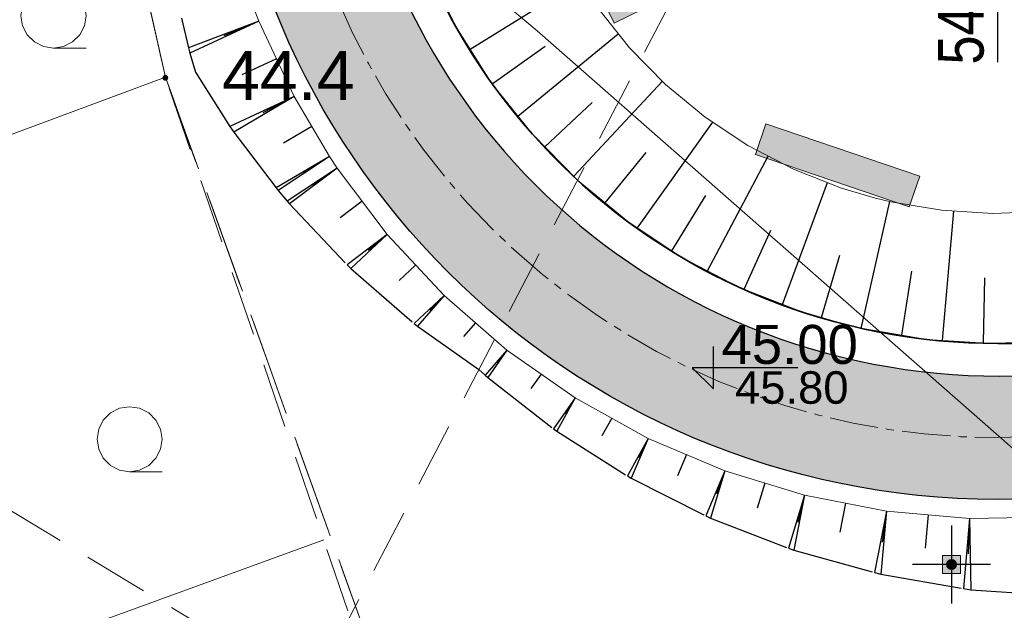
# Model space of a CAD drawing. Header units: metres. Extents: x 0 to 5465380, y 0 to 5925815.
# Tile 78 of 141: x 5463945 to 5463960, y 5925475 to 5925484. Entities that reach past the tile are written whole.
import ezdxf

# ---------------------------------------------------------------- set-up
doc = ezdxf.new("R2010")
doc.units = ezdxf.units.M
for name, pattern in [('CENTER2', [1.125, 0.75, -0.125, 0.125, -0.125]), ('HIDDEN', [0.375, 0.25, -0.125]), ('PRZER1-1', [2, 1, -1]), ('PRZER2-1', [3, 2, -1]), ('PRZER3-1', [4, 3, -1])]:
    doc.linetypes.add(name, pattern=pattern)
for name, color, linetype, lineweight in [('#DEMCAD_OPR.OŚW.ZEW_1_Nr_Pióra__3', 30, 'Continuous', 18), ('#DEMCAD_OPR.OŚW.ZEW_1_Nr_Pióra__5', 161, 'Continuous', 25), ('#DEMCAD_OPR.OŚW.ZEW_1_Nr_Pióra__6', 5, 'Continuous', 35), ('$DR - obrzeże 8x30', 34, 'Continuous', 30), ('$DR - osie ścieżek', 7, 'CENTER2', 15), ('$DR - wyp. chodnik', 44, 'Continuous', 5), ('$DR - zał. arch.', 7, 'Continuous', 13), ('$DR - zał. mapa', 250, 'Continuous', 0), ('___ławki_Nr_Pióra__141', 7, 'Continuous', 0), ('___ławki_Nr_Pióra__246', 34, 'Continuous', 211)]:
    doc.layers.add(name, color=color, linetype=linetype, lineweight=lineweight)
for name, color, linetype in [('$DR - wymiary', 7, 'Continuous'), ('AecObjExplode_rys 1_Vport_D5A', 7, 'Continuous'), ('AecObjExplode_rys 3_Vport_DDD', 7, 'Continuous'), ('AecObjExplode_rys 4_Vport_E22', 7, 'Continuous'), ('C-DROGI-KORYTARZE', 7, 'Continuous'), ('C-DROGI-SYTUACJA', 7, 'Continuous'), ('C-DROGI-SYTUACJA-ETYKIETY', 7, 'Continuous'), ('C-DZIALKI', 5, 'Continuous'), ('C-TEREN-SKARPY', 94, 'Continuous')]:
    doc.layers.add(name, color=color, linetype=linetype)
for name, color, linetype, lineweight, true_color in [('CC_Punkt wysokościowy', 7, 'Continuous', 18, 0x0a0909), ('CC_Skarpa', 7, 'PRZER2-1', 18, 0x0a0909), ('CC_Woda', 5, 'Continuous', 18, 0x0000ff), ('EGBK02', 7, 'PRZER3-1', 18, 0x008000), ('EGBU01', 7, 'PRZER1-1', 18, 0x008000), ('GSSLZD', 7, 'Continuous', 18, 0x0a0909)]:
    doc.layers.add(name, color=color, linetype=linetype, lineweight=lineweight, true_color=true_color)
doc.styles.add('Arial', font='arial.ttf')
doc.styles.add('ARIAL 2', font='ARIALN.TTF')
doc.styles.get("Standard").update_dxf_attribs({"font": 'arial.ttf'})
doc.dimstyles.new('LINIOWY', dxfattribs={"dimtxt": 0.7, "dimasz": 0.3, "dimexe": 0.3, "dimexo": 0, "dimgap": 0.2, "dimtad": 1, "dimzin": 9, "dimdsep": 46, "dimtxsty": 'ARIAL 2', "dimblk": 'OBLIQUE', "dimcen": 0, "dimdle": 0.2, "dimclrd": 7, "dimclre": 7, "dimclrt": 1, "dimadec": 0, "dimazin": 0, "dimtfac": 1, "dimtofl": 0, "dimtmove": 1, "dimatfit": 3, "dimldrblk": 'OBLIQUE', "dimfxl": 0.3, "dimfxlon": 1, "dimtolj": 1, "dimtzin": 1, "dimarcsym": 0})

# ---------------------------------------------------------------- blocks, each defined once
blk = doc.blocks.new('GSSLZD1')
at = {"color": 0}
blk.add_lwpolyline([(0.5, 0), (0.475528, -0.154508), (0.404508, -0.293893), (0.293893, -0.404508), (0.154508, -0.475528), (0, -0.5), (-0.154508, -0.475528), (-0.293893, -0.404508), (-0.404508, -0.293893), (-0.475528, -0.154508), (-0.5, 0), (-0.475528, 0.154508), (-0.404508, 0.293893), (-0.293893, 0.404508), (-0.154508, 0.475528), (0, 0.5), (0.154508, 0.475528), (0.293893, 0.404508), (0.404508, 0.293893), (0.475528, 0.154508)], close=True, dxfattribs=at)
blk.add_lwpolyline([(-0.5, 0), (-0.5, -0.5)], dxfattribs=at)
blk = doc.blocks.new('GK.6640.1913.2022 szara')
at = {"layer": 'CC_Punkt wysokościowy'}
blk.add_hatch(color=252, dxfattribs=at).paths.add_polyline_path([(5463947.144, 5925482.778, 1), (5463947.054, 5925482.778, 1)])
at = {"layer": 'CC_Skarpa', "color": 252, "ltscale": 0.5}
blk.add_lwpolyline([(5463931.689, 5925440.267), (5463940.137, 5925443.742), (5463946.948, 5925448.19), (5463951.244, 5925452.123), (5463952.609, 5925454.049), (5463953.066, 5925457.228), (5463951.756, 5925461.416), (5463950.878, 5925471.737), (5463947.1, 5925482.79), (5463946.13, 5925487.11), (5463937.87, 5925497.24), (5463908.85, 5925504.3), (5463904.233, 5925509.687)], dxfattribs=at)
at = {"layer": 'CC_Skarpa', "color": 252, "linetype": 'Continuous'}
for points in [[(5463938.661, 5925479.647), (5463947.1, 5925482.79)], [(5463941.886, 5925472.881), (5463949.534, 5925475.668)]]:
    blk.add_lwpolyline(points, dxfattribs=at)
at = {"layer": 'CC_Woda', "color": 252}
blk.add_lwpolyline([(5463986.372, 5925435.989), (5463985.794, 5925452.41), (5463985.559, 5925454.613), (5463977.836, 5925461.506), (5463965.468, 5925472.383), (5463952.819, 5925483.501), (5463936.218, 5925497.405), (5463930.014, 5925502.668), (5463934.175, 5925539.683), (5463935.653, 5925554.059), (5463935.978, 5925558.022), (5463938.527, 5925578.65), (5463941.216, 5925601.871), (5463942.578, 5925613.381), (5463943.685, 5925623.068), (5463945.16, 5925637.812), (5463935.109, 5925649.383), (5463925.974, 5925659.333), (5463923.395, 5925662.125), (5463930.465, 5925665.085), (5463934.831, 5925666.92), (5463936.587, 5925667.623)], dxfattribs=at)
at = {"layer": 'EGBK02', "color": 252, "linetype": 'PRZER3-1', "lineweight": 18, "ltscale": 0.5}
blk.add_lwpolyline([(5463856.962, 5925537.116), (5463860.732, 5925527.855), (5463899.34, 5925515.62), (5463908.85, 5925504.3), (5463937.87, 5925497.24), (5463946.13, 5925487.11), (5463947.1, 5925482.79), (5463950.95, 5925472.07), (5463950.99, 5925465.56), (5463952.34, 5925458.74), (5463949.58, 5925451.92), (5463960.738, 5925457.702), (5463976.53, 5925486.659), (5463970.344, 5925578.524), (5463983.032, 5925590.042), (5463928.32, 5925650.72), (5463927.256, 5925651.9), (5463894.766, 5925638.737), (5463911.73, 5925597.06), (5463843.77, 5925569.527)], close=True, dxfattribs=at)
blk.add_lwpolyline([(5463949.58, 5925451.92), (5463952.34, 5925458.74), (5463950.99, 5925465.56), (5463950.95, 5925472.07), (5463947.1, 5925482.79), (5463946.13, 5925487.11), (5463937.87, 5925497.24), (5463908.85, 5925504.3), (5463899.34, 5925515.62), (5463860.732, 5925527.855), (5463856.962, 5925537.116), (5463843.77, 5925569.527), (5463911.73, 5925597.06), (5463894.766, 5925638.737), (5463873.872, 5925630.272)], dxfattribs=at)
at = {"layer": 'EGBU01', "color": 252, "linetype": 'PRZER1-1', "ltscale": 0.5}
blk.add_lwpolyline([(5463856.962, 5925537.116), (5463860.732, 5925527.855), (5463899.34, 5925515.62), (5463908.85, 5925504.3), (5463937.87, 5925497.24), (5463946.13, 5925487.11), (5463947.1, 5925482.79), (5463950.95, 5925472.07), (5463950.99, 5925465.56), (5463952.34, 5925458.74), (5463949.58, 5925451.92), (5463960.738, 5925457.702), (5463976.53, 5925486.659), (5463970.344, 5925578.524), (5463983.032, 5925590.042), (5463928.32, 5925650.72), (5463927.256, 5925651.9), (5463894.766, 5925638.737), (5463911.73, 5925597.06), (5463843.77, 5925569.527)], close=True, dxfattribs=at)
blk.add_lwpolyline([(5463806.614, 5925471.382), (5463834.211, 5925487.415), (5463882.115, 5925416.963), (5463949.58, 5925451.92), (5463952.34, 5925458.74), (5463950.99, 5925465.56), (5463950.95, 5925472.07), (5463947.1, 5925482.79), (5463946.13, 5925487.11), (5463937.87, 5925497.24), (5463908.85, 5925504.3), (5463899.34, 5925515.62), (5463860.732, 5925527.855)], dxfattribs=at)
at = {"layer": 'GSSLZD', "color": 252, "linetype": 'PRZER2-1', "ltscale": 0.5}
blk.add_lwpolyline([(5463954.93, 5925484.06), (5463949.334, 5925473.336), (5463912.765, 5925495.401), (5463917.276, 5925505.767), (5463937.87, 5925497.24), (5463954.93, 5925484.06)], dxfattribs=at)
at = {"layer": 'GSSLZD', "color": 252, "linetype": 'Continuous', "lineweight": 18, "rotation": 90}
for p in [(5463945.379, 5925483.734, 10.06), (5463946.549, 5925477.217, 10.06)]:
    blk.add_blockref('GSSLZD1', p, dxfattribs=at)
at = {"layer": 'CC_Punkt wysokościowy', "color": 252, "lineweight": 0, "style": 'Arial'}
blk.add_text('44.4', height=0.75, dxfattribs=at).set_placement((5463947.97, 5925482.439))
blk = doc.blocks.new('świetlica_bezrzecze_PB_PZT oczyszczony')
at = {"layer": '#DEMCAD_OPR.OŚW.ZEW_1_Nr_Pióra__3', "linetype": 'Continuous'}
blk.add_hatch(color=256, dxfattribs=at).paths.add_polyline_path([(5463959.262, 5925475.29, 1), (5463959.117, 5925475.29, 1)], flags=0)
at = {"layer": '#DEMCAD_OPR.OŚW.ZEW_1_Nr_Pióra__6', "linetype": 'Continuous'}
blk.add_hatch(color=256, dxfattribs=at).paths.add_polyline_path([(5463959.329, 5925475.43), (5463959.049, 5925475.43), (5463959.049, 5925475.15), (5463959.329, 5925475.15)], flags=0)
at = {"layer": '___ławki_Nr_Pióra__246', "linetype": 'Continuous'}
for points in [[(5463953.346, 5925486.083), (5463952.897, 5925485.862), (5463954.002, 5925483.619), (5463954.45, 5925483.84)], [(5463956.334, 5925482.071), (5463956.173, 5925481.598), (5463958.539, 5925480.792), (5463958.7, 5925481.266)]]:
    blk.add_hatch(color=256, dxfattribs=at).paths.add_polyline_path(points, flags=0)
at = {"layer": '#DEMCAD_OPR.OŚW.ZEW_1_Nr_Pióra__3', "linetype": 'Continuous', "flags": 128}
blk.add_lwpolyline([(5463959.049, 5925475.43), (5463959.329, 5925475.43), (5463959.329, 5925475.15), (5463959.049, 5925475.15)], close=True, dxfattribs=at)
at = {"layer": '#DEMCAD_OPR.OŚW.ZEW_1_Nr_Pióra__5', "linetype": 'Continuous', "flags": 128}
for points in [[(5463959.189, 5925475.89), (5463959.189, 5925474.69)], [(5463959.789, 5925475.29), (5463958.589, 5925475.29)]]:
    blk.add_lwpolyline(points, dxfattribs=at)
at = {"layer": '#DEMCAD_OPR.OŚW.ZEW_1_Nr_Pióra__6', "linetype": 'Continuous'}
blk.add_circle((5463959.189, 5925475.29), 0.0725, dxfattribs=at)
at = {"layer": '___ławki_Nr_Pióra__141', "linetype": 'Continuous', "flags": 128}
for points in [[(5463953.346, 5925486.083), (5463952.897, 5925485.862), (5463954.002, 5925483.619), (5463954.45, 5925483.84)], [(5463956.334, 5925482.071), (5463956.173, 5925481.598), (5463958.539, 5925480.792), (5463958.7, 5925481.266)]]:
    blk.add_lwpolyline(points, close=True, dxfattribs=at)
blk = doc.blocks.new('kota')
at = {"color": 0, "linetype": 'ByBlock', "lineweight": -2}
for p, q in [((0, 0), (0, 1)), ((2, 0.5), (-0.5, 0.5)), ((-0.5, 0.5), (0, 0))]:
    blk.add_line(p, q, dxfattribs=at)
blk = doc.blocks.new('_OBLIQUE')
at = {"color": 0, "linetype": 'ByBlock'}
blk.add_line((-0.5, -0.5), (0.5, 0.5), dxfattribs=at)
blk = doc.blocks.new('*D88')
at = {"layer": '$DR - wymiary', "color": 7, "lineweight": -2, "transparency": 16777216}
for p, q in [((5463952.807, 5925495.366), (5463953.021, 5925495.579)), ((5463952.667, 5925495.509), (5463967.138, 5925480.989)), ((5463966.981, 5925481.115), (5463967.209, 5925481.342))]:
    blk.add_line(p, q, dxfattribs=at)
at = {"layer": 'Defpoints', "color": 0, "transparency": 16777216}
for p in [(5463952.807, 5925495.366), (5463966.981, 5925481.115), (5463966.997, 5925481.131)]:
    blk.add_point(p, dxfattribs=at)
at = {"layer": '$DR - wymiary', "color": 7, "lineweight": -2, "transparency": 16777216, "xscale": 0.3, "yscale": 0.3, "zscale": 0.3}
for p, rotation in [((5463952.808, 5925495.368), 134.9018595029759), ((5463966.997, 5925481.131), 314.9018595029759)]:
    blk.add_blockref('_OBLIQUE', p, dxfattribs=dict(at, rotation=rotation))
at = {"layer": '$DR - wymiary', "color": 1, "transparency": 16777216, "insert": (5463960.297, 5925488.643), "char_height": 0.7, "attachment_point": 5, "rotation": 314.9019, "style": 'ARIAL 2'}
blk.add_mtext('\\A1;20.1', dxfattribs=at)
blk = doc.blocks.new('*D131')
at = {"layer": '$DR - wymiary', "color": 7, "lineweight": -2, "transparency": 16777216}
blk.add_line((5463959.894, 5925488.241), (5463954.256, 5925488.241), dxfattribs=at)
at = {"layer": 'Defpoints', "color": 0, "transparency": 16777216}
for p in [(5463958.621, 5925488.241), (5463959.894, 5925488.241), (0, 0)]:
    blk.add_point(p, dxfattribs=at)
at = {"layer": '$DR - wymiary', "color": 1, "transparency": 16777216, "insert": (5463956.339, 5925488.798), "char_height": 0.7, "attachment_point": 5, "style": 'ARIAL 2'}
blk.add_mtext('\\A1;5925488.24', dxfattribs=at)
blk = doc.blocks.new('*D132')
at = {"layer": '$DR - wymiary', "color": 7, "lineweight": -2, "transparency": 16777216}
blk.add_line((5463959.894, 5925488.241), (5463959.894, 5925483.017), dxfattribs=at)
at = {"layer": 'Defpoints', "color": 0, "transparency": 16777216}
for p in [(5463959.894, 5925488.241), (5463959.894, 5925487.385), (0, 0)]:
    blk.add_point(p, dxfattribs=at)
at = {"layer": '$DR - wymiary', "color": 1, "transparency": 16777216, "insert": (5463959.337, 5925485.101), "char_height": 0.7, "attachment_point": 5, "rotation": 90, "style": 'ARIAL 2'}
blk.add_mtext('\\A1;5463959.89', dxfattribs=at)
blk = doc.blocks.new('*D133')
at = {"layer": '$DR - wymiary', "color": 7, "lineweight": -2, "transparency": 16777216}
for p, q in [((5463958.17, 5925515.873), (5463958.986, 5925515.873)), ((5463958.986, 5925515.873), (5463959.586, 5925514.871)), ((5463959.586, 5925514.871), (5463964.552, 5925514.871))]:
    blk.add_line(p, q, dxfattribs=at)
at = {"layer": 'Defpoints', "color": 0, "transparency": 16777216}
for p in [(5463958.17, 5925515.873), (5463960.186, 5925514.871), (0, 0)]:
    blk.add_point(p, dxfattribs=at)
at = {"layer": '$DR - wymiary', "color": 1, "transparency": 16777216, "insert": (5463962.469, 5925515.428), "char_height": 0.7, "attachment_point": 5, "style": 'ARIAL 2'}
blk.add_mtext('\\A1;5925515.87', dxfattribs=at)
blk = doc.blocks.new('*D134')
at = {"layer": '$DR - wymiary', "color": 7, "lineweight": -2, "transparency": 16777216}
for p, q in [((5463958.17, 5925515.873), (5463958.17, 5925515.181)), ((5463958.17, 5925515.181), (5463956.957, 5925514.581)), ((5463956.957, 5925514.581), (5463956.957, 5925509.614))]:
    blk.add_line(p, q, dxfattribs=at)
at = {"layer": 'Defpoints', "color": 0, "transparency": 16777216}
for p in [(5463958.17, 5925515.873), (5463956.957, 5925513.981), (0, 0)]:
    blk.add_point(p, dxfattribs=at)
at = {"layer": '$DR - wymiary', "color": 1, "transparency": 16777216, "insert": (5463956.399, 5925511.698), "char_height": 0.7, "attachment_point": 5, "rotation": 90, "style": 'ARIAL 2'}
blk.add_mtext('\\A1;5463958.17', dxfattribs=at)
blk = doc.blocks.new('*D135')
at = {"layer": '$DR - wymiary', "color": 7, "lineweight": -2, "transparency": 16777216}
for p, q in [((5463954.935, 5925543.267), (5463950.079, 5925543.267)), ((5463955.535, 5925542.11), (5463954.935, 5925543.267)), ((5463956.528, 5925542.11), (5463955.535, 5925542.11))]:
    blk.add_line(p, q, dxfattribs=at)
at = {"layer": 'Defpoints', "color": 0, "transparency": 16777216}
for p in [(5463954.335, 5925543.267), (5463956.528, 5925542.11), (0, 0)]:
    blk.add_point(p, dxfattribs=at)
at = {"layer": '$DR - wymiary', "color": 1, "transparency": 16777216, "insert": (5463952.107, 5925543.825), "char_height": 0.7, "attachment_point": 5, "style": 'ARIAL 2'}
blk.add_mtext('\\A1;5925542.11', dxfattribs=at)
blk = doc.blocks.new('*D136')
at = {"layer": '$DR - wymiary', "color": 7, "lineweight": -2, "transparency": 16777216}
blk.add_line((5463956.528, 5925542.11), (5463956.528, 5925536.093), dxfattribs=at)
at = {"layer": 'Defpoints', "color": 0, "transparency": 16777216}
for p in [(5463956.528, 5925542.11), (5463956.528, 5925540.459), (0, 0)]:
    blk.add_point(p, dxfattribs=at)
at = {"layer": '$DR - wymiary', "color": 1, "transparency": 16777216, "insert": (5463955.971, 5925538.176), "char_height": 0.7, "attachment_point": 5, "rotation": 90, "style": 'ARIAL 2'}
blk.add_mtext('\\A1;5463956.53', dxfattribs=at)
blk = doc.blocks.new('*D137')
at = {"layer": '$DR - wymiary', "color": 7, "lineweight": -2, "transparency": 16777216}
blk.add_line((5463958.724, 5925585.382), (5463964.93, 5925585.382), dxfattribs=at)
at = {"layer": 'Defpoints', "color": 0, "transparency": 16777216}
for p in [(5463958.724, 5925585.382), (5463960.561, 5925585.382), (0, 0)]:
    blk.add_point(p, dxfattribs=at)
at = {"layer": '$DR - wymiary', "color": 1, "transparency": 16777216, "insert": (5463962.845, 5925585.94), "char_height": 0.7, "attachment_point": 5, "style": 'ARIAL 2'}
blk.add_mtext('\\A1;5925585.38', dxfattribs=at)
blk = doc.blocks.new('*D138')
at = {"layer": '$DR - wymiary', "color": 7, "lineweight": -2, "transparency": 16777216}
blk.add_line((5463958.724, 5925585.382), (5463958.724, 5925592.131), dxfattribs=at)
at = {"layer": 'Defpoints', "color": 0, "transparency": 16777216}
for p in [(5463958.724, 5925587.769), (5463958.724, 5925585.382), (0, 0)]:
    blk.add_point(p, dxfattribs=at)
at = {"layer": '$DR - wymiary', "color": 1, "transparency": 16777216, "insert": (5463958.166, 5925590.05), "char_height": 0.7, "attachment_point": 5, "rotation": 90, "style": 'ARIAL 2'}
blk.add_mtext('\\A1;5463958.72', dxfattribs=at)
blk = doc.blocks.new('AecObjExplode_rys 1_Vport_D5A')
at = {"layer": 'C-DROGI-KORYTARZE', "color": 92, "linetype": 'Continuous', "lineweight": 9}
for p, q in [((5463951.58, 5925483.541), (5463951.135, 5925484.436)), ((5463954.237, 5925483.24), (5463953.746, 5925483.859)), ((5463952.117, 5925482.698), (5463951.58, 5925483.541)), ((5463954.791, 5925482.676), (5463954.237, 5925483.24)), ((5463952.739, 5925481.915), (5463952.117, 5925482.698)), ((5463955.4, 5925482.173), (5463954.791, 5925482.676)), ((5463956.059, 5925481.737), (5463955.4, 5925482.173)), ((5463953.439, 5925481.202), (5463952.739, 5925481.915)), ((5463956.76, 5925481.372), (5463956.059, 5925481.737)), ((5463957.495, 5925481.082), (5463956.76, 5925481.372)), ((5463954.21, 5925480.566), (5463953.439, 5925481.202)), ((5463958.018, 5925480.927), (5463957.495, 5925481.082)), ((5463958.256, 5925480.87), (5463958.018, 5925480.927)), ((5463959.036, 5925480.739), (5463958.256, 5925480.87)), ((5463959.825, 5925480.691), (5463959.036, 5925480.739)), ((5463960.614, 5925480.725), (5463959.825, 5925480.691)), ((5463955.043, 5925480.014), (5463954.21, 5925480.566)), ((5463955.93, 5925479.552), (5463955.043, 5925480.014)), ((5463956.86, 5925479.185), (5463955.93, 5925479.552)), ((5463957.521, 5925478.99), (5463956.86, 5925479.185)), ((5463957.823, 5925478.918), (5463957.521, 5925478.99)), ((5463958.808, 5925478.752), (5463957.823, 5925478.918)), ((5463959.806, 5925478.691), (5463958.808, 5925478.752)), ((5463960.805, 5925478.734), (5463959.806, 5925478.691))]:
    blk.add_line(p, q, dxfattribs=at)
at = {"layer": 'C-DROGI-KORYTARZE', "color": 54, "linetype": 'Continuous', "lineweight": -3}
for p, q in [((5463951.786, 5925483.218, 44.264), (5463953.484, 5925484.27, 44.224)), ((5463952.52, 5925482.19, 44.221), (5463954.065, 5925483.457, 44.181)), ((5463952.127, 5925482.686, 44.241), (5463952.94, 5925483.267, 44.221)), ((5463953.379, 5925481.263, 44.186), (5463954.743, 5925482.725, 44.146)), ((5463952.936, 5925481.715, 44.203), (5463953.665, 5925482.398, 44.183)), ((5463954.36, 5925480.467, 44.159), (5463955.519, 5925482.095, 44.119)), ((5463953.861, 5925480.854, 44.172), (5463954.493, 5925481.628, 44.152)), ((5463955.438, 5925479.808, 44.141), (5463956.371, 5925481.574, 44.101)), ((5463956.591, 5925479.292, 44.13), (5463957.282, 5925481.166, 44.09)), ((5463954.887, 5925480.118, 44.149), (5463955.411, 5925480.968, 44.129)), ((5463957.799, 5925478.923, 44.127), (5463958.238, 5925480.875, 44.087)), ((5463959.049, 5925478.738, 44.134), (5463959.226, 5925480.728, 44.094)), ((5463956.002, 5925479.524, 44.134), (5463956.41, 5925480.436, 44.114)), ((5463957.189, 5925479.088, 44.128), (5463957.472, 5925480.047, 44.108)), ((5463958.423, 5925478.817, 44.13), (5463958.577, 5925479.804, 44.11)), ((5463959.68, 5925478.699, 44.14), (5463959.703, 5925479.698, 44.12))]:
    blk.add_line(p, q, dxfattribs=at)
at = {"layer": 'C-DROGI-SYTUACJA', "color": 92, "linetype": 'Continuous', "lineweight": 9}
for p, q in [((5463948.37, 5925484.085), (5463948.536, 5925483.651)), ((5463948.536, 5925483.651), (5463949.078, 5925482.489)), ((5463949.078, 5925482.489), (5463949.623, 5925481.565)), ((5463949.623, 5925481.565), (5463949.739, 5925481.39)), ((5463949.739, 5925481.39), (5463950.51, 5925480.366)), ((5463950.51, 5925480.366), (5463951.385, 5925479.428)), ((5463951.385, 5925479.428), (5463952.352, 5925478.587)), ((5463952.352, 5925478.587), (5463953.403, 5925477.852)), ((5463953.403, 5925477.852), (5463954.524, 5925477.23)), ((5463954.524, 5925477.23), (5463955.704, 5925476.729)), ((5463955.704, 5925476.729), (5463956.93, 5925476.354)), ((5463956.93, 5925476.354), (5463958.189, 5925476.11)), ((5463958.189, 5925476.11), (5463959.466, 5925475.998)), ((5463959.466, 5925475.998), (5463960.748, 5925476.02))]:
    blk.add_line(p, q, dxfattribs=at)
at = {"layer": 'C-DZIALKI', "color": 7, "linetype": 'Continuous', "lineweight": 35}
blk.add_arc((5463959.894, 5925488.241), 9.55, 173.5624, 155.4543, dxfattribs=at)
at = {"layer": 'C-TEREN-SKARPY', "color": 92, "linetype": 'HIDDEN', "lineweight": -3, "ltscale": 5}
for p, q in [((5463947.347, 5925483.694), (5463947.454, 5925483.237)), ((5463947.454, 5925483.237), (5463947.476, 5925483.156)), ((5463947.476, 5925483.156), (5463947.565, 5925482.865)), ((5463947.565, 5925482.865), (5463948.091, 5925482.029)), ((5463948.091, 5925482.029), (5463948.151, 5925481.942)), ((5463948.151, 5925481.942), (5463948.805, 5925481.083)), ((5463948.805, 5925481.083), (5463948.836, 5925481.044)), ((5463948.836, 5925481.044), (5463948.971, 5925480.882)), ((5463948.971, 5925480.882), (5463949.009, 5925480.84)), ((5463949.009, 5925480.84), (5463949.894, 5925479.901)), ((5463949.894, 5925479.901), (5463949.952, 5925479.845)), ((5463949.952, 5925479.845), (5463950.925, 5925479)), ((5463950.925, 5925479), (5463950.977, 5925478.959)), ((5463950.977, 5925478.959), (5463951.919, 5925478.291)), ((5463951.919, 5925478.291), (5463952.016, 5925478.2)), ((5463952.016, 5925478.2), (5463952.056, 5925478.164)), ((5463952.056, 5925478.164), (5463953.07, 5925477.376)), ((5463953.07, 5925477.376), (5463953.119, 5925477.34)), ((5463953.119, 5925477.34), (5463954.204, 5925476.653)), ((5463954.204, 5925476.653), (5463954.264, 5925476.617)), ((5463954.264, 5925476.617), (5463955.411, 5925476.039)), ((5463955.411, 5925476.039), (5463955.483, 5925476.004)), ((5463955.483, 5925476.004), (5463956.682, 5925475.54)), ((5463956.682, 5925475.54), (5463956.766, 5925475.509)), ((5463956.766, 5925475.509), (5463958.005, 5925475.165)), ((5463958.005, 5925475.165), (5463958.104, 5925475.139)), ((5463958.104, 5925475.139), (5463959.372, 5925474.92)), ((5463959.372, 5925474.92), (5463959.485, 5925474.901)), ((5463959.485, 5925474.901), (5463960.769, 5925474.812))]:
    blk.add_line(p, q, dxfattribs=at)
at = {"layer": 'C-TEREN-SKARPY', "color": 92, "linetype": 'Continuous', "lineweight": -3}
for p, q in [((5463948.536, 5925483.651, 45), (5463947.454, 5925483.237, 44.421)), ((5463948.536, 5925483.651), (5463947.454, 5925483.237)), ((5463948.536, 5925483.651, 45), (5463947.476, 5925483.156, 44.415)), ((5463948.536, 5925483.651), (5463947.476, 5925483.156)), ((5463948.536, 5925483.651, 45), (5463948, 5925483.424, 44.709)), ((5463948.807, 5925483.07, 45), (5463948.277, 5925482.823, 44.708)), ((5463949.078, 5925482.489, 45), (5463948.091, 5925482.029, 44.456)), ((5463949.078, 5925482.489), (5463948.091, 5925482.029)), ((5463949.078, 5925482.489, 45), (5463948.151, 5925481.942, 44.462)), ((5463949.078, 5925482.489), (5463948.151, 5925481.942)), ((5463949.078, 5925482.489, 45), (5463948.6, 5925482.237, 44.729)), ((5463949.351, 5925482.027, 45), (5463948.914, 5925481.77, 44.747)), ((5463949.623, 5925481.565, 45), (5463948.805, 5925481.083, 44.525)), ((5463949.623, 5925481.565), (5463948.805, 5925481.083)), ((5463949.623, 5925481.565, 45), (5463948.836, 5925481.044, 44.528)), ((5463949.623, 5925481.565), (5463948.836, 5925481.044)), ((5463949.623, 5925481.565, 45), (5463949.222, 5925481.314, 44.763)), ((5463949.739, 5925481.39, 45), (5463948.971, 5925480.882, 44.54)), ((5463949.739, 5925481.39), (5463948.971, 5925480.882)), ((5463949.739, 5925481.39, 45), (5463949.009, 5925480.84, 44.543)), ((5463949.739, 5925481.39), (5463949.009, 5925480.84)), ((5463949.739, 5925481.39, 45), (5463949.364, 5925481.125, 44.771)), ((5463950.124, 5925480.878, 44.999), (5463949.788, 5925480.624, 44.788)), ((5463950.51, 5925480.366, 44.998), (5463949.894, 5925479.901, 44.612)), ((5463950.51, 5925480.366), (5463949.894, 5925479.901)), ((5463950.51, 5925480.366, 44.998), (5463949.952, 5925479.845, 44.616)), ((5463950.51, 5925480.366), (5463949.952, 5925479.845)), ((5463950.51, 5925480.366, 44.998), (5463950.217, 5925480.12, 44.806)), ((5463950.948, 5925479.897, 44.995), (5463950.693, 5925479.66, 44.821)), ((5463951.385, 5925479.428, 44.992), (5463950.925, 5925479, 44.678)), ((5463951.385, 5925479.428), (5463950.925, 5925479)), ((5463951.385, 5925479.428, 44.992), (5463950.977, 5925478.959, 44.681)), ((5463951.385, 5925479.428), (5463950.977, 5925478.959)), ((5463951.385, 5925479.428, 44.992), (5463951.168, 5925479.204, 44.835)), ((5463951.869, 5925479.008, 44.987), (5463951.685, 5925478.797, 44.847)), ((5463952.352, 5925478.587, 44.982), (5463952.016, 5925478.2, 44.726)), ((5463952.352, 5925478.587), (5463952.016, 5925478.2)), ((5463952.352, 5925478.587, 44.982), (5463952.056, 5925478.164, 44.724)), ((5463952.352, 5925478.587), (5463952.056, 5925478.164)), ((5463952.352, 5925478.587, 44.982), (5463952.194, 5925478.385, 44.854)), ((5463952.878, 5925478.219, 44.976), (5463952.72, 5925477.995, 44.839)), ((5463953.403, 5925477.852, 44.97), (5463953.07, 5925477.376, 44.679)), ((5463953.403, 5925477.852), (5463953.07, 5925477.376)), ((5463953.403, 5925477.852, 44.97), (5463953.119, 5925477.34, 44.677)), ((5463953.403, 5925477.852), (5463953.119, 5925477.34)), ((5463953.403, 5925477.852, 44.97), (5463953.249, 5925477.605, 44.824)), ((5463953.963, 5925477.541, 44.961), (5463953.813, 5925477.269, 44.806)), ((5463954.524, 5925477.23, 44.953), (5463954.204, 5925476.653, 44.623)), ((5463954.524, 5925477.23), (5463954.204, 5925476.653)), ((5463954.524, 5925477.23, 44.953), (5463954.264, 5925476.617, 44.62)), ((5463954.524, 5925477.23), (5463954.264, 5925476.617)), ((5463954.524, 5925477.23, 44.953), (5463954.379, 5925476.933, 44.787)), ((5463955.114, 5925476.98, 44.943), (5463954.976, 5925476.654, 44.766)), ((5463955.704, 5925476.729, 44.933), (5463955.411, 5925476.039, 44.558)), ((5463955.704, 5925476.729), (5463955.411, 5925476.039)), ((5463955.704, 5925476.729, 44.933), (5463955.483, 5925476.004, 44.554)), ((5463955.704, 5925476.729), (5463955.483, 5925476.004)), ((5463955.704, 5925476.729, 44.933), (5463955.576, 5925476.375, 44.745)), ((5463956.317, 5925476.542, 44.922), (5463956.2, 5925476.157, 44.72)), ((5463956.93, 5925476.354, 44.91), (5463956.682, 5925475.54, 44.484)), ((5463956.93, 5925476.354), (5463956.682, 5925475.54)), ((5463956.93, 5925476.354, 44.91), (5463956.766, 5925475.509, 44.479)), ((5463956.93, 5925476.354), (5463956.766, 5925475.509)), ((5463956.93, 5925476.354, 44.91), (5463956.827, 5925475.94, 44.696)), ((5463957.56, 5925476.232, 44.896), (5463957.473, 5925475.785, 44.668)), ((5463958.189, 5925476.11, 44.883), (5463958.005, 5925475.165, 44.402)), ((5463958.189, 5925476.11), (5463958.005, 5925475.165)), ((5463958.189, 5925476.11, 44.883), (5463958.104, 5925475.139, 44.396)), ((5463958.189, 5925476.11), (5463958.104, 5925475.139)), ((5463958.189, 5925476.11, 44.883), (5463958.122, 5925475.631, 44.641)), ((5463958.828, 5925476.054, 44.868), (5463958.783, 5925475.542, 44.611)), ((5463959.466, 5925475.998, 44.852), (5463959.372, 5925474.92, 44.311)), ((5463959.466, 5925475.998), (5463959.372, 5925474.92)), ((5463959.466, 5925475.998, 44.852), (5463959.447, 5925475.454, 44.58)), ((5463959.466, 5925475.998, 44.852), (5463959.485, 5925474.901, 44.304)), ((5463959.466, 5925475.998), (5463959.485, 5925474.901))]:
    blk.add_line(p, q, dxfattribs=at)
blk = doc.blocks.new('AecObjExplode_rys 4_Vport_E22')
at = {"layer": 'C-DROGI-KORYTARZE', "color": 92, "linetype": 'Continuous', "lineweight": 9}
for p, q in [((5463951.58, 5925483.541), (5463951.135, 5925484.436)), ((5463954.237, 5925483.24), (5463953.746, 5925483.859)), ((5463952.117, 5925482.698), (5463951.58, 5925483.541)), ((5463954.791, 5925482.676), (5463954.237, 5925483.24)), ((5463952.739, 5925481.915), (5463952.117, 5925482.698)), ((5463955.4, 5925482.173), (5463954.791, 5925482.676)), ((5463956.059, 5925481.737), (5463955.4, 5925482.173)), ((5463953.439, 5925481.202), (5463952.739, 5925481.915)), ((5463956.76, 5925481.372), (5463956.059, 5925481.737)), ((5463957.495, 5925481.082), (5463956.76, 5925481.372)), ((5463954.21, 5925480.566), (5463953.439, 5925481.202)), ((5463958.018, 5925480.927), (5463957.495, 5925481.082)), ((5463958.256, 5925480.87), (5463958.018, 5925480.927)), ((5463959.036, 5925480.739), (5463958.256, 5925480.87)), ((5463959.825, 5925480.691), (5463959.036, 5925480.739)), ((5463960.614, 5925480.725), (5463959.825, 5925480.691)), ((5463955.043, 5925480.014), (5463954.21, 5925480.566)), ((5463955.93, 5925479.552), (5463955.043, 5925480.014)), ((5463956.86, 5925479.185), (5463955.93, 5925479.552)), ((5463957.521, 5925478.99), (5463956.86, 5925479.185)), ((5463957.823, 5925478.918), (5463957.521, 5925478.99)), ((5463958.808, 5925478.752), (5463957.823, 5925478.918)), ((5463959.806, 5925478.691), (5463958.808, 5925478.752)), ((5463960.805, 5925478.734), (5463959.806, 5925478.691))]:
    blk.add_line(p, q, dxfattribs=at)
at = {"layer": 'C-DROGI-KORYTARZE', "color": 54, "linetype": 'Continuous', "lineweight": -3}
for p, q in [((5463951.786, 5925483.218, 44.264), (5463953.484, 5925484.27, 44.224)), ((5463952.52, 5925482.19, 44.221), (5463954.065, 5925483.457, 44.181)), ((5463952.127, 5925482.686, 44.241), (5463952.94, 5925483.267, 44.221)), ((5463953.379, 5925481.263, 44.186), (5463954.743, 5925482.725, 44.146)), ((5463952.936, 5925481.715, 44.203), (5463953.665, 5925482.398, 44.183)), ((5463954.36, 5925480.467, 44.159), (5463955.519, 5925482.095, 44.119)), ((5463953.861, 5925480.854, 44.172), (5463954.493, 5925481.628, 44.152)), ((5463955.438, 5925479.808, 44.141), (5463956.371, 5925481.574, 44.101)), ((5463956.591, 5925479.292, 44.13), (5463957.282, 5925481.166, 44.09)), ((5463954.887, 5925480.118, 44.149), (5463955.411, 5925480.968, 44.129)), ((5463957.799, 5925478.923, 44.127), (5463958.238, 5925480.875, 44.087)), ((5463959.049, 5925478.738, 44.134), (5463959.226, 5925480.728, 44.094)), ((5463956.002, 5925479.524, 44.134), (5463956.41, 5925480.436, 44.114)), ((5463957.189, 5925479.088, 44.128), (5463957.472, 5925480.047, 44.108)), ((5463958.423, 5925478.817, 44.13), (5463958.577, 5925479.804, 44.11)), ((5463959.68, 5925478.699, 44.14), (5463959.703, 5925479.698, 44.12))]:
    blk.add_line(p, q, dxfattribs=at)
at = {"layer": 'C-DROGI-SYTUACJA', "color": 92, "linetype": 'Continuous', "lineweight": 9}
for p, q in [((5463948.37, 5925484.085), (5463948.536, 5925483.651)), ((5463948.536, 5925483.651), (5463949.078, 5925482.489)), ((5463949.078, 5925482.489), (5463949.623, 5925481.565)), ((5463949.623, 5925481.565), (5463949.739, 5925481.39)), ((5463949.739, 5925481.39), (5463950.51, 5925480.366)), ((5463950.51, 5925480.366), (5463951.385, 5925479.428)), ((5463951.385, 5925479.428), (5463952.352, 5925478.587)), ((5463952.352, 5925478.587), (5463953.403, 5925477.852)), ((5463953.403, 5925477.852), (5463954.524, 5925477.23)), ((5463954.524, 5925477.23), (5463955.704, 5925476.729)), ((5463955.704, 5925476.729), (5463956.93, 5925476.354)), ((5463956.93, 5925476.354), (5463958.189, 5925476.11)), ((5463958.189, 5925476.11), (5463959.466, 5925475.998)), ((5463959.466, 5925475.998), (5463960.748, 5925476.02))]:
    blk.add_line(p, q, dxfattribs=at)
at = {"layer": 'C-DZIALKI', "color": 7, "linetype": 'Continuous', "lineweight": 35}
blk.add_arc((5463959.894, 5925488.241), 9.55, 173.5624, 155.4543, dxfattribs=at)
at = {"layer": 'C-TEREN-SKARPY', "color": 92, "linetype": 'HIDDEN', "lineweight": -3, "ltscale": 5}
for p, q in [((5463947.347, 5925483.694), (5463947.454, 5925483.237)), ((5463947.454, 5925483.237), (5463947.476, 5925483.156)), ((5463947.476, 5925483.156), (5463947.565, 5925482.865)), ((5463947.565, 5925482.865), (5463948.091, 5925482.029)), ((5463948.091, 5925482.029), (5463948.151, 5925481.942)), ((5463948.151, 5925481.942), (5463948.805, 5925481.083)), ((5463948.805, 5925481.083), (5463948.836, 5925481.044)), ((5463948.836, 5925481.044), (5463948.971, 5925480.882)), ((5463948.971, 5925480.882), (5463949.009, 5925480.84)), ((5463949.009, 5925480.84), (5463949.894, 5925479.901)), ((5463949.894, 5925479.901), (5463949.952, 5925479.845)), ((5463949.952, 5925479.845), (5463950.925, 5925479)), ((5463950.925, 5925479), (5463950.977, 5925478.959)), ((5463950.977, 5925478.959), (5463951.919, 5925478.291)), ((5463951.919, 5925478.291), (5463952.016, 5925478.2)), ((5463952.016, 5925478.2), (5463952.056, 5925478.164)), ((5463952.056, 5925478.164), (5463953.07, 5925477.376)), ((5463953.07, 5925477.376), (5463953.119, 5925477.34)), ((5463953.119, 5925477.34), (5463954.204, 5925476.653)), ((5463954.204, 5925476.653), (5463954.264, 5925476.617)), ((5463954.264, 5925476.617), (5463955.411, 5925476.039)), ((5463955.411, 5925476.039), (5463955.483, 5925476.004)), ((5463955.483, 5925476.004), (5463956.682, 5925475.54)), ((5463956.682, 5925475.54), (5463956.766, 5925475.509)), ((5463956.766, 5925475.509), (5463958.005, 5925475.165)), ((5463958.005, 5925475.165), (5463958.104, 5925475.139)), ((5463958.104, 5925475.139), (5463959.372, 5925474.92)), ((5463959.372, 5925474.92), (5463959.485, 5925474.901)), ((5463959.485, 5925474.901), (5463960.769, 5925474.812))]:
    blk.add_line(p, q, dxfattribs=at)
at = {"layer": 'C-TEREN-SKARPY', "color": 92, "linetype": 'Continuous', "lineweight": -3}
for p, q in [((5463948.536, 5925483.651, 45), (5463947.454, 5925483.237, 44.421)), ((5463948.536, 5925483.651), (5463947.454, 5925483.237)), ((5463948.536, 5925483.651, 45), (5463947.476, 5925483.156, 44.415)), ((5463948.536, 5925483.651), (5463947.476, 5925483.156)), ((5463948.536, 5925483.651, 45), (5463948, 5925483.424, 44.709)), ((5463948.807, 5925483.07, 45), (5463948.277, 5925482.823, 44.708)), ((5463949.078, 5925482.489, 45), (5463948.091, 5925482.029, 44.456)), ((5463949.078, 5925482.489), (5463948.091, 5925482.029)), ((5463949.078, 5925482.489, 45), (5463948.151, 5925481.942, 44.462)), ((5463949.078, 5925482.489), (5463948.151, 5925481.942)), ((5463949.078, 5925482.489, 45), (5463948.6, 5925482.237, 44.729)), ((5463949.351, 5925482.027, 45), (5463948.914, 5925481.77, 44.747)), ((5463949.623, 5925481.565, 45), (5463948.805, 5925481.083, 44.525)), ((5463949.623, 5925481.565), (5463948.805, 5925481.083)), ((5463949.623, 5925481.565, 45), (5463948.836, 5925481.044, 44.528)), ((5463949.623, 5925481.565), (5463948.836, 5925481.044)), ((5463949.623, 5925481.565, 45), (5463949.222, 5925481.314, 44.763)), ((5463949.739, 5925481.39, 45), (5463948.971, 5925480.882, 44.54)), ((5463949.739, 5925481.39), (5463948.971, 5925480.882)), ((5463949.739, 5925481.39, 45), (5463949.009, 5925480.84, 44.543)), ((5463949.739, 5925481.39), (5463949.009, 5925480.84)), ((5463949.739, 5925481.39, 45), (5463949.364, 5925481.125, 44.771)), ((5463950.124, 5925480.878, 44.999), (5463949.788, 5925480.624, 44.788)), ((5463950.51, 5925480.366, 44.998), (5463949.894, 5925479.901, 44.612)), ((5463950.51, 5925480.366), (5463949.894, 5925479.901)), ((5463950.51, 5925480.366, 44.998), (5463949.952, 5925479.845, 44.616)), ((5463950.51, 5925480.366), (5463949.952, 5925479.845)), ((5463950.51, 5925480.366, 44.998), (5463950.217, 5925480.12, 44.806)), ((5463950.948, 5925479.897, 44.995), (5463950.693, 5925479.66, 44.821)), ((5463951.385, 5925479.428, 44.992), (5463950.925, 5925479, 44.678)), ((5463951.385, 5925479.428), (5463950.925, 5925479)), ((5463951.385, 5925479.428, 44.992), (5463950.977, 5925478.959, 44.681)), ((5463951.385, 5925479.428), (5463950.977, 5925478.959)), ((5463951.385, 5925479.428, 44.992), (5463951.168, 5925479.204, 44.835)), ((5463951.869, 5925479.008, 44.987), (5463951.685, 5925478.797, 44.847)), ((5463952.352, 5925478.587, 44.982), (5463952.016, 5925478.2, 44.726)), ((5463952.352, 5925478.587), (5463952.016, 5925478.2)), ((5463952.352, 5925478.587, 44.982), (5463952.056, 5925478.164, 44.724)), ((5463952.352, 5925478.587), (5463952.056, 5925478.164)), ((5463952.352, 5925478.587, 44.982), (5463952.194, 5925478.385, 44.854)), ((5463952.878, 5925478.219, 44.976), (5463952.72, 5925477.995, 44.839)), ((5463953.403, 5925477.852, 44.97), (5463953.07, 5925477.376, 44.679)), ((5463953.403, 5925477.852), (5463953.07, 5925477.376)), ((5463953.403, 5925477.852, 44.97), (5463953.119, 5925477.34, 44.677)), ((5463953.403, 5925477.852), (5463953.119, 5925477.34)), ((5463953.403, 5925477.852, 44.97), (5463953.249, 5925477.605, 44.824)), ((5463953.963, 5925477.541, 44.961), (5463953.813, 5925477.269, 44.806)), ((5463954.524, 5925477.23, 44.953), (5463954.204, 5925476.653, 44.623)), ((5463954.524, 5925477.23), (5463954.204, 5925476.653)), ((5463954.524, 5925477.23, 44.953), (5463954.264, 5925476.617, 44.62)), ((5463954.524, 5925477.23), (5463954.264, 5925476.617)), ((5463954.524, 5925477.23, 44.953), (5463954.379, 5925476.933, 44.787)), ((5463955.114, 5925476.98, 44.943), (5463954.976, 5925476.654, 44.766)), ((5463955.704, 5925476.729, 44.933), (5463955.411, 5925476.039, 44.558)), ((5463955.704, 5925476.729), (5463955.411, 5925476.039)), ((5463955.704, 5925476.729, 44.933), (5463955.483, 5925476.004, 44.554)), ((5463955.704, 5925476.729), (5463955.483, 5925476.004)), ((5463955.704, 5925476.729, 44.933), (5463955.576, 5925476.375, 44.745)), ((5463956.317, 5925476.542, 44.922), (5463956.2, 5925476.157, 44.72)), ((5463956.93, 5925476.354, 44.91), (5463956.682, 5925475.54, 44.484)), ((5463956.93, 5925476.354), (5463956.682, 5925475.54)), ((5463956.93, 5925476.354, 44.91), (5463956.766, 5925475.509, 44.479)), ((5463956.93, 5925476.354), (5463956.766, 5925475.509)), ((5463956.93, 5925476.354, 44.91), (5463956.827, 5925475.94, 44.696)), ((5463957.56, 5925476.232, 44.896), (5463957.473, 5925475.785, 44.668)), ((5463958.189, 5925476.11, 44.883), (5463958.005, 5925475.165, 44.402)), ((5463958.189, 5925476.11), (5463958.005, 5925475.165)), ((5463958.189, 5925476.11, 44.883), (5463958.104, 5925475.139, 44.396)), ((5463958.189, 5925476.11), (5463958.104, 5925475.139)), ((5463958.189, 5925476.11, 44.883), (5463958.122, 5925475.631, 44.641)), ((5463958.828, 5925476.054, 44.868), (5463958.783, 5925475.542, 44.611)), ((5463959.466, 5925475.998, 44.852), (5463959.372, 5925474.92, 44.311)), ((5463959.466, 5925475.998), (5463959.372, 5925474.92)), ((5463959.466, 5925475.998, 44.852), (5463959.447, 5925475.454, 44.58)), ((5463959.466, 5925475.998, 44.852), (5463959.485, 5925474.901, 44.304)), ((5463959.466, 5925475.998), (5463959.485, 5925474.901))]:
    blk.add_line(p, q, dxfattribs=at)
blk = doc.blocks.new('AecObjExplode_rys 3_Vport_DDD')
at = {"layer": 'C-DROGI-KORYTARZE', "color": 92, "linetype": 'Continuous', "lineweight": 9}
for p, q in [((5463951.58, 5925483.541), (5463951.135, 5925484.436)), ((5463954.237, 5925483.24), (5463953.746, 5925483.859)), ((5463952.117, 5925482.698), (5463951.58, 5925483.541)), ((5463954.791, 5925482.676), (5463954.237, 5925483.24)), ((5463952.739, 5925481.915), (5463952.117, 5925482.698)), ((5463955.4, 5925482.173), (5463954.791, 5925482.676)), ((5463956.059, 5925481.737), (5463955.4, 5925482.173)), ((5463953.439, 5925481.202), (5463952.739, 5925481.915)), ((5463956.76, 5925481.372), (5463956.059, 5925481.737)), ((5463957.495, 5925481.082), (5463956.76, 5925481.372)), ((5463954.21, 5925480.566), (5463953.439, 5925481.202)), ((5463958.018, 5925480.927), (5463957.495, 5925481.082)), ((5463958.256, 5925480.87), (5463958.018, 5925480.927)), ((5463959.036, 5925480.739), (5463958.256, 5925480.87)), ((5463959.825, 5925480.691), (5463959.036, 5925480.739)), ((5463960.614, 5925480.725), (5463959.825, 5925480.691)), ((5463955.043, 5925480.014), (5463954.21, 5925480.566)), ((5463955.93, 5925479.552), (5463955.043, 5925480.014)), ((5463956.86, 5925479.185), (5463955.93, 5925479.552)), ((5463957.521, 5925478.99), (5463956.86, 5925479.185)), ((5463957.823, 5925478.918), (5463957.521, 5925478.99)), ((5463958.808, 5925478.752), (5463957.823, 5925478.918)), ((5463959.806, 5925478.691), (5463958.808, 5925478.752)), ((5463960.805, 5925478.734), (5463959.806, 5925478.691))]:
    blk.add_line(p, q, dxfattribs=at)
at = {"layer": 'C-DROGI-KORYTARZE', "color": 54, "linetype": 'Continuous', "lineweight": -3}
for p, q in [((5463951.786, 5925483.218, 44.264), (5463953.484, 5925484.27, 44.224)), ((5463952.52, 5925482.19, 44.221), (5463954.065, 5925483.457, 44.181)), ((5463952.127, 5925482.686, 44.241), (5463952.94, 5925483.267, 44.221)), ((5463953.379, 5925481.263, 44.186), (5463954.743, 5925482.725, 44.146)), ((5463952.936, 5925481.715, 44.203), (5463953.665, 5925482.398, 44.183)), ((5463954.36, 5925480.467, 44.159), (5463955.519, 5925482.095, 44.119)), ((5463953.861, 5925480.854, 44.172), (5463954.493, 5925481.628, 44.152)), ((5463955.438, 5925479.808, 44.141), (5463956.371, 5925481.574, 44.101)), ((5463956.591, 5925479.292, 44.13), (5463957.282, 5925481.166, 44.09)), ((5463954.887, 5925480.118, 44.149), (5463955.411, 5925480.968, 44.129)), ((5463957.799, 5925478.923, 44.127), (5463958.238, 5925480.875, 44.087)), ((5463959.049, 5925478.738, 44.134), (5463959.226, 5925480.728, 44.094)), ((5463956.002, 5925479.524, 44.134), (5463956.41, 5925480.436, 44.114)), ((5463957.189, 5925479.088, 44.128), (5463957.472, 5925480.047, 44.108)), ((5463958.423, 5925478.817, 44.13), (5463958.577, 5925479.804, 44.11)), ((5463959.68, 5925478.699, 44.14), (5463959.703, 5925479.698, 44.12))]:
    blk.add_line(p, q, dxfattribs=at)
at = {"layer": 'C-DROGI-SYTUACJA', "color": 92, "linetype": 'Continuous', "lineweight": 9}
for p, q in [((5463948.37, 5925484.085), (5463948.536, 5925483.651)), ((5463948.536, 5925483.651), (5463949.078, 5925482.489)), ((5463949.078, 5925482.489), (5463949.623, 5925481.565)), ((5463949.623, 5925481.565), (5463949.739, 5925481.39)), ((5463949.739, 5925481.39), (5463950.51, 5925480.366)), ((5463950.51, 5925480.366), (5463951.385, 5925479.428)), ((5463951.385, 5925479.428), (5463952.352, 5925478.587)), ((5463952.352, 5925478.587), (5463953.403, 5925477.852)), ((5463953.403, 5925477.852), (5463954.524, 5925477.23)), ((5463954.524, 5925477.23), (5463955.704, 5925476.729)), ((5463955.704, 5925476.729), (5463956.93, 5925476.354)), ((5463956.93, 5925476.354), (5463958.189, 5925476.11)), ((5463958.189, 5925476.11), (5463959.466, 5925475.998)), ((5463959.466, 5925475.998), (5463960.748, 5925476.02))]:
    blk.add_line(p, q, dxfattribs=at)
at = {"layer": 'C-DZIALKI', "color": 7, "linetype": 'Continuous', "lineweight": 35}
blk.add_arc((5463959.894, 5925488.241), 9.55, 173.5624, 155.4543, dxfattribs=at)
at = {"layer": 'C-TEREN-SKARPY', "color": 92, "linetype": 'HIDDEN', "lineweight": -3, "ltscale": 5}
for p, q in [((5463947.347, 5925483.694), (5463947.454, 5925483.237)), ((5463947.454, 5925483.237), (5463947.476, 5925483.156)), ((5463947.476, 5925483.156), (5463947.565, 5925482.865)), ((5463947.565, 5925482.865), (5463948.091, 5925482.029)), ((5463948.091, 5925482.029), (5463948.151, 5925481.942)), ((5463948.151, 5925481.942), (5463948.805, 5925481.083)), ((5463948.805, 5925481.083), (5463948.836, 5925481.044)), ((5463948.836, 5925481.044), (5463948.971, 5925480.882)), ((5463948.971, 5925480.882), (5463949.009, 5925480.84)), ((5463949.009, 5925480.84), (5463949.894, 5925479.901)), ((5463949.894, 5925479.901), (5463949.952, 5925479.845)), ((5463949.952, 5925479.845), (5463950.925, 5925479)), ((5463950.925, 5925479), (5463950.977, 5925478.959)), ((5463950.977, 5925478.959), (5463951.919, 5925478.291)), ((5463951.919, 5925478.291), (5463952.016, 5925478.2)), ((5463952.016, 5925478.2), (5463952.056, 5925478.164)), ((5463952.056, 5925478.164), (5463953.07, 5925477.376)), ((5463953.07, 5925477.376), (5463953.119, 5925477.34)), ((5463953.119, 5925477.34), (5463954.204, 5925476.653)), ((5463954.204, 5925476.653), (5463954.264, 5925476.617)), ((5463954.264, 5925476.617), (5463955.411, 5925476.039)), ((5463955.411, 5925476.039), (5463955.483, 5925476.004)), ((5463955.483, 5925476.004), (5463956.682, 5925475.54)), ((5463956.682, 5925475.54), (5463956.766, 5925475.509)), ((5463956.766, 5925475.509), (5463958.005, 5925475.165)), ((5463958.005, 5925475.165), (5463958.104, 5925475.139)), ((5463958.104, 5925475.139), (5463959.372, 5925474.92)), ((5463959.372, 5925474.92), (5463959.485, 5925474.901)), ((5463959.485, 5925474.901), (5463960.769, 5925474.812))]:
    blk.add_line(p, q, dxfattribs=at)
at = {"layer": 'C-TEREN-SKARPY', "color": 92, "linetype": 'Continuous', "lineweight": -3}
for p, q in [((5463948.536, 5925483.651, 45), (5463947.454, 5925483.237, 44.421)), ((5463948.536, 5925483.651, 45), (5463947.476, 5925483.156, 44.415)), ((5463948.536, 5925483.651, 45), (5463948, 5925483.424, 44.709)), ((5463948.807, 5925483.07, 45), (5463948.277, 5925482.823, 44.708)), ((5463949.078, 5925482.489, 45), (5463948.091, 5925482.029, 44.456)), ((5463949.078, 5925482.489, 45), (5463948.151, 5925481.942, 44.462)), ((5463949.078, 5925482.489, 45), (5463948.6, 5925482.237, 44.729)), ((5463949.351, 5925482.027, 45), (5463948.914, 5925481.77, 44.747))]:
    blk.add_line(p, q, dxfattribs=at)

msp = doc.modelspace()

# ---------------------------------------------------------------- hatches: boundary and pattern name
at = {"layer": '$DR - wyp. chodnik'}
h = msp.add_hatch(dxfattribs=at)
h.set_pattern_fill('AR-SAND', color=256, scale=0.01)
h.set_pattern_definition([(37.5, (500, 0), (-0.01600031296, 0.48941323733), [0, -0.38608, 0, -0.4318, 0, -0.41275]), (7.5, (500, 0), (0.44952328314, 0.71682510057), [0, -0.20828, 0, -0.34798, 0, -0.13335]), (327.5, (499.6876, 0), (0.790992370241, 0.001437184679), [0, -0.127, 0, -0.4572, 0, -0.5969]), (317.5, (499.6876, 0), (0.76355645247, 0.22292932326), [0, -0.0635, 0, -0.29972, 0, -0.3429])])
h.paths.add_polyline_path([(5463947.944, 5925488.241, 1), (5463971.844, 5925488.241, 1)])
h.paths.add_polyline_path([(5463969.944, 5925488.241, -1), (5463949.844, 5925488.241, -1)], flags=16)

# ---------------------------------------------------------------- linework, layer by layer
at = {"layer": '$DR - obrzeże 8x30'}
msp.add_circle((5463959.894, 5925488.241), 11.95, dxfattribs=at)
msp.add_arc((5463959.894, 5925488.241), 10.05, 171.0931, 157.3778, dxfattribs=at)
at = {"layer": '$DR - osie ścieżek'}
msp.add_circle((5463959.894, 5925488.241), 11, dxfattribs=at)

# ---------------------------------------------------------------- block references
at = {"layer": '$DR - zał. arch.'}
msp.add_blockref('świetlica_bezrzecze_PB_PZT oczyszczony', (0, 0), dxfattribs=at)
at = {"layer": '$DR - zał. mapa'}
msp.add_blockref('GK.6640.1913.2022 szara', (0, 0), dxfattribs=at)
at = {"layer": 'AecObjExplode_rys 1_Vport_D5A'}
msp.add_blockref('AecObjExplode_rys 1_Vport_D5A', (0, 0), dxfattribs=at)
at = {"layer": 'AecObjExplode_rys 3_Vport_DDD'}
msp.add_blockref('AecObjExplode_rys 3_Vport_DDD', (0, 0), dxfattribs=at)
at = {"layer": 'AecObjExplode_rys 4_Vport_E22'}
msp.add_blockref('AecObjExplode_rys 4_Vport_E22', (0, 0), dxfattribs=at)
at = {"layer": 'C-DROGI-SYTUACJA-ETYKIETY', "color": 7, "linetype": 'Continuous', "lineweight": -3, "xscale": 0.6500000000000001, "yscale": 0.6500000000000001, "zscale": 0.6500000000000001}
msp.add_blockref('kota', (5463955.527, 5925477.992), dxfattribs=at)

# ---------------------------------------------------------------- texts
at = {"layer": 'C-DROGI-SYTUACJA-ETYKIETY', "color": 1, "linetype": 'Continuous', "lineweight": -3, "insert": (5463955.652, 5925478.367), "char_height": 0.6, "attachment_point": 7}
msp.add_mtext('45.00', dxfattribs=at)
at = {"layer": 'C-DROGI-SYTUACJA-ETYKIETY', "color": 7, "linetype": 'Continuous', "lineweight": -3, "insert": (5463955.858, 5925478.009), "char_height": 0.5, "attachment_point": 4}
msp.add_mtext('45.80', dxfattribs=at)

# ---------------------------------------------------------------- dimensions: what is measured, and where the dimension line sits
at = {"layer": '$DR - wymiary'}
for feature_location, offset, dtype, picture, middle in [((5463958.723835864, 5925585.382389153), (0, 2.386563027), 1, '*D138', (5463958.166434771, 5925590.050091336)), ((5463958.723835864, 5925585.382389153), (1.837338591, 0), 0, '*D137', (5463962.845417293, 5925585.939790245)), ((5463956.528263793, 5925542.110286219), (-2.192780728, 1.156967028), 0, '*D135', (5463952.107345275, 5925543.824654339)), ((5463956.528263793, 5925542.110286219), (0, -1.650806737), 1, '*D136', (5463955.970862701, 5925538.176191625)), ((5463958.170207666, 5925515.87264403), (2.015391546, -1.001881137), 0, '*D133', (5463962.46888707, 5925515.428163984)), ((5463958.170207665, 5925515.87264403), (-1.21356488, -1.891758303), 1, '*D134', (5463956.399241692, 5925511.69759787)), ((5463959.894026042, 5925488.240506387), (-1.27264381, 0), 0, '*D131', (5463956.338810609, 5925488.797907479)), ((5463959.894026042, 5925488.240506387), (0, -0.855455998), 1, '*D132', (5463959.336624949, 5925485.100807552))]:
    dim = msp.add_ordinate_dim(feature_location=feature_location, offset=offset, dtype=dtype, origin=(0, 0), dimstyle='LINIOWY', override={"dimfxlon": 0}, dxfattribs=at)
    dim.commit()
    dim.dimension.update_dxf_attribs({"geometry": picture, "text_midpoint": middle})
dim = msp.add_linear_dim(base=(5463966.997, 5925481.131), p1=(5463952.807, 5925495.366), p2=(5463966.981, 5925481.115), angle=134.9019, dimstyle='LINIOWY', dxfattribs=at)
dim.commit()
dim.dimension.update_dxf_attribs({"geometry": '*D88', "text_midpoint": (5463960.297, 5925488.643)})

doc.saveas('drawing.dxf')
